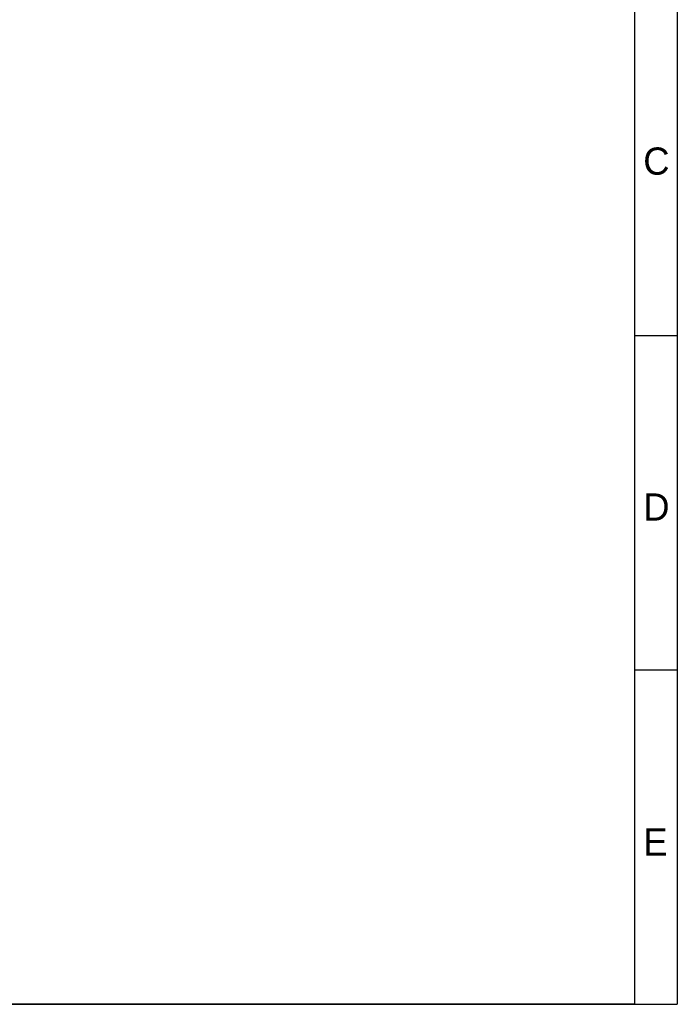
# Paper-space layout '图纸1(2)' of a CAD drawing. Header units: millimetres. Extents: x 7 to 438, y 7 to 308.
# Tile 14 of 25: x 323 to 438, y 7 to 180. Entities that reach past the tile are written whole.
import ezdxf

# ---------------------------------------------------------------- set-up
doc = ezdxf.new("R2010")
doc.units = ezdxf.units.MM
doc.linetypes.add('SLD-实线', pattern=[0])
doc.layers.add('图框', color=7, linetype='SLD-实线')
doc.layers.add('粗实线层', color=7, linetype='SLD-实线', lineweight=25)
doc.styles.add('SLDTEXTSTYLE1', font='txt')

psp = doc.layouts.new('图纸1(2)')

# ---------------------------------------------------------------- linework, layer by layer
at = {"layer": '图框', "ltscale": 1.5}
for p, q in [((438, 307.5), (438, 7.5)), ((430.5, 300), (430.5, 7.5)), ((430.5, 124.5), (438, 124.5)), ((430.5, 76.5), (430.5, 22.5)), ((430.5, 66), (438, 66)), ((7.5, 7.5), (438, 7.5))]:
    psp.add_line(p, q, dxfattribs=at)
at = {"layer": '粗实线层', "linetype": 'SLD-实线', "lineweight": 25, "ltscale": 1.5}
for p, q in [((430.5, 300), (430.5, 7.5)), ((430.5, 7.5), (7.5, 7.5))]:
    psp.add_line(p, q, dxfattribs=at)

# ---------------------------------------------------------------- texts
at = {"layer": '图框', "ltscale": 1.5, "char_height": 4.76, "attachment_point": 2, "style": 'SLDTEXTSTYLE1'}
for s, insert in [('C', (434.34, 157.37)), ('D', (434.34, 96.87)), ('E', (434.18, 38.28))]:
    psp.add_mtext(s, dxfattribs=dict(at, insert=insert))

doc.saveas('drawing.dxf')
